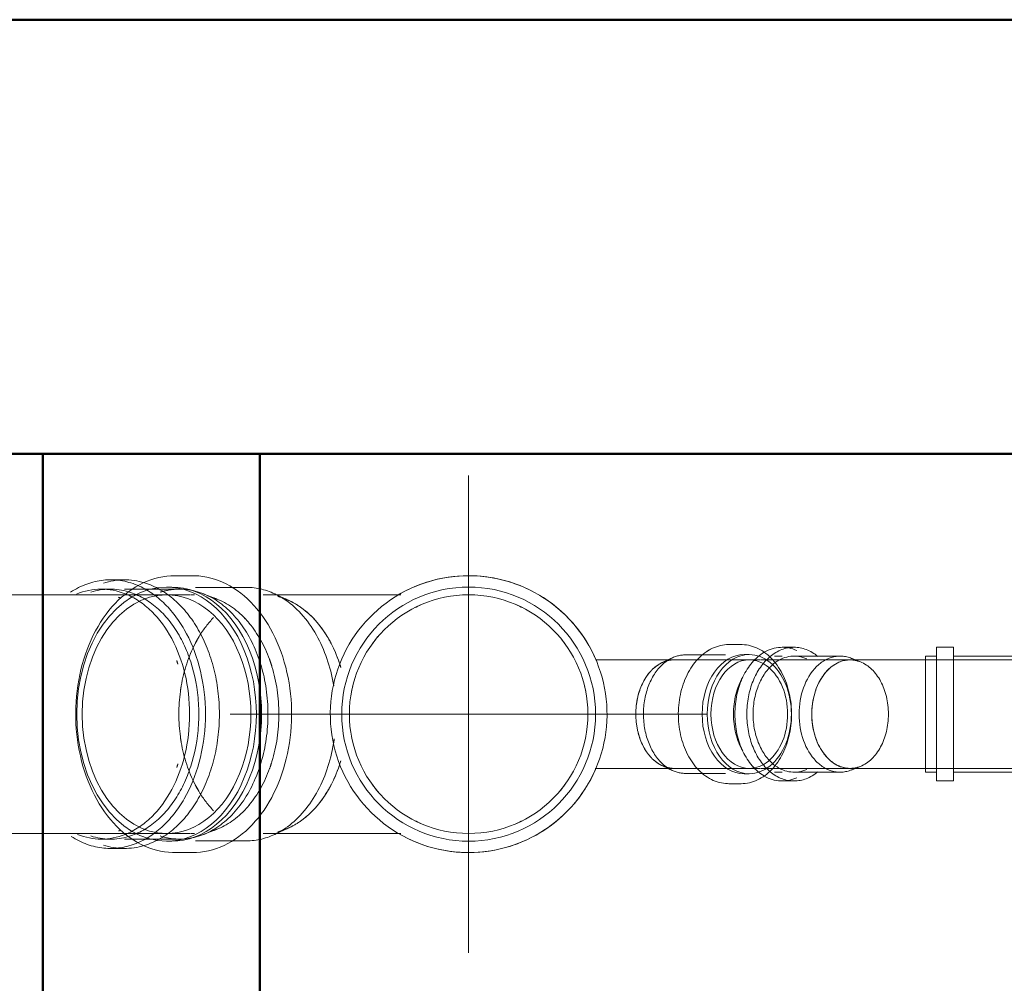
# Model space of a CAD drawing. Header units: millimetres. Extents: x -121 to 18014, y 1231 to 43166.
# Tile 25 of 49: x 9903 to 10357, y 42332 to 42776. Entities that reach past the tile are written whole.
import ezdxf

# ---------------------------------------------------------------- set-up
doc = ezdxf.new("R2010")
doc.units = ezdxf.units.MM
for name, pattern in [('ADSK_Осевая', [700, 500, -100, 0, -100]), ('ADSK_Скрыто', [300, 150, -150]), ('ADSK_Штриховая_ш3 п1_5', [225, 150, -75])]:
    doc.linetypes.add(name, pattern=pattern)
for name, color, linetype, lineweight in [('A-DETL-____-HDLN', 90, 'ADSK_Скрыто', 9), ('A-DETL-____-MBND', 5, 'ADSK_Штриховая_ш3 п1_5', 20), ('A-WALL-____-MCUT', 113, 'Continuous', 50), ('A-WALL-____-OTLN', 113, 'Continuous', 20), ('P-PIPE-____-CNTR', 3, 'ADSK_Осевая', 20), ('P-PIPE-____-OTLN', 3, 'Continuous', 20)]:
    doc.layers.add(name, color=color, linetype=linetype, lineweight=lineweight)

# ---------------------------------------------------------------- blocks, each defined once
blk = doc.blocks.new('Прямая форма - 83 new-609857-В_Этаж 02_Канализация')
at = {"layer": 'A-WALL-____-MCUT', "color": 53}
for p, q in [((3300, 0), (2350, 0)), ((2350, -200), (3300, -200))]:
    blk.add_line(p, q, dxfattribs=at)
blk = doc.blocks.new('Прямая форма - SW - 005-609858-В_Этаж 02_Канализация')
blk.add_blockref('Прямая форма - 83 new-609857-В_Этаж 02_Канализация', (0, 0))
blk = doc.blocks.new('Прямая форма - 83 new-610898-В_Этаж 02_Канализация')
at = {"layer": 'A-WALL-____-MCUT', "color": 53}
for p, q in [((300, 0), (0, 0)), ((0, 0), (0, -100)), ((300, -100), (300, 0)), ((0, -100), (300, -100))]:
    blk.add_line(p, q, dxfattribs=at)
blk = doc.blocks.new('Прямая форма - SW - 005-610899-В_Этаж 02_Канализация')
blk.add_blockref('Прямая форма - 83 new-610898-В_Этаж 02_Канализация', (0, 0))
blk = doc.blocks.new('83 new_ifc_RVT-1-В_Этаж 02_Канализация')
at = {"layer": 'A-WALL-____-OTLN', "color": 253, "lineweight": 20}
blk.add_blockref('Прямая форма - SW - 005-609858-В_Этаж 02_Канализация', (20910.28, 42775.83), dxfattribs=at)
at = {"layer": 'A-WALL-____-OTLN', "color": 253, "lineweight": 20, "rotation": 90}
blk.add_blockref('Прямая форма - SW - 005-610899-В_Этаж 02_Канализация', (23609.96, 42275.83), dxfattribs=at)
blk = doc.blocks.new('ADSK_ППР_Крестовина одноплоскостная канализационная - Одноплоскостная-1587492-В_Этаж 02_Канализация')
at = {"layer": 'A-DETL-____-HDLN', "color": 12}
for centre, major_axis, start_param, end_param in [((23703.83, 42455.83), (0, 58.4), 5.869699, 5.939513), ((23703.83, 42455.83), (0, 58.4), 5.385587, 5.864798), ((23711.54, 42455.83), (0, 55), 5.993842, 6.03621), ((23711.54, 42455.83), (0, 55), 5.970001, 5.987511), ((23711.54, 42455.83), (0, 55), 5.809769, 5.965965), ((23711.54, 42455.83), (0, 55), 5.42505, 5.806289), ((23711.54, 42455.83), (0, 55), 0.627886, 0.861523), ((23703.83, 42455.83), (0, 58.4), 4.947507, 5.385587), ((23711.54, 42455.83), (0, 55), 5.345058, 5.419729), ((23711.54, 42455.83), (0, 55), 0.940105, 1.331954), ((23711.54, 42455.83), (0, 55), 0.897598, 0.933843), ((23711.54, 42455.83), (0, 55), 0.866843, 0.897598), ((23711.54, 42455.83), (0, 55), 5.128689, 5.339081), ((23906.2, 42455.83), (0, 27.3), 0.441436, 2.513274), ((23901.04, 42455.83), (0, 25), 0.413512, 0.571504), ((23901.04, 42455.83), (0, 25), 0.320529, 0.373945), ((23901.04, 42455.83), (0, 25), 0.301592, 0.311742), ((23901.04, 42455.83), (0, 25), 0.048814, 0.287565), ((23906.2, 42455.83), (0, 27.3), 0.380255, 0.433645), ((23711.54, 42455.83), (0, 55), 5.113109, 5.125645), ((23901.04, 42455.83), (0, 25), 0.664599, 1.221478), ((23901.04, 42455.83), (0, 25), 0.628319, 0.655909), ((23901.04, 42455.83), (0, 25), 0.593064, 0.628319), ((23703.83, 42455.83), (0, 58.4), 4.936788, 4.944113), ((23711.54, 42455.83), (0, 55), 1.37964, 1.761952), ((23711.54, 42455.83), (0, 55), 1.346397, 1.368976), ((23711.54, 42455.83), (0, 55), 1.336968, 1.346397), ((23901.04, 42455.83), (0, 25), 1.278085, 1.863508), ((23901.04, 42455.83), (0, 25), 1.920114, 2.476993), ((23711.54, 42455.83), (0, 55), 1.772617, 1.795196), ((23711.54, 42455.83), (0, 55), 1.795196, 1.804625), ((23711.54, 42455.83), (0, 55), 1.809639, 2.201487), ((23703.83, 42455.83), (0, 58.4), 4.039191, 4.477567), ((23703.83, 42455.83), (0, 58.4), 4.481084, 4.48799), ((23703.83, 42455.83), (0, 58.4), 4.48799, 4.515395), ((23711.54, 42455.83), (0, 55), 4.085697, 4.295815), ((23711.54, 42455.83), (0, 55), 4.298943, 4.311329), ((23901.04, 42455.83), (0, 25), 2.485683, 2.513274), ((23901.04, 42455.83), (0, 25), 2.513274, 2.548529), ((23901.04, 42455.83), (0, 25), 2.570089, 2.72808), ((23901.04, 42455.83), (0, 25), 2.767648, 2.821064), ((23906.2, 42455.83), (0, 27.3), 2.513274, 2.700157), ((23901.04, 42455.83), (0, 25), 2.829851, 2.84), ((23901.04, 42455.83), (0, 25), 2.854028, 3.092779), ((23906.2, 42455.83), (0, 27.3), 2.707947, 2.745978), ((23711.54, 42455.83), (0, 55), 2.20775, 2.243995), ((23711.54, 42455.83), (0, 55), 2.243995, 2.274749), ((23711.54, 42455.83), (0, 55), 2.28007, 2.513707), ((23703.83, 42455.83), (0, 58.4), 3.590392, 4.039191), ((23711.54, 42455.83), (0, 55), 3.618489, 3.999728), ((23711.54, 42455.83), (0, 55), 4.005049, 4.07972), ((23711.54, 42455.83), (0, 55), 3.458813, 3.615009), ((23703.83, 42455.83), (0, 58.4), 3.485265, 3.555078), ((23703.83, 42455.83), (0, 58.4), 3.55998, 3.590392), ((23711.54, 42455.83), (0, 55), 3.388568, 3.430936), ((23711.54, 42455.83), (0, 55), 3.437267, 3.454777)]:
    blk.add_ellipse(centre, major_axis=major_axis, ratio=0.707107, start_param=start_param, end_param=end_param, dxfattribs=at)
at = {"layer": 'A-DETL-____-MBND', "color": 22}
for p, q in [((23717.8, 42510.81), (23716.71, 42511.32)), ((23900.12, 42481.74), (23898.59, 42481.02)), ((23898.18, 42430.83), (23900.12, 42429.92)), ((23716.71, 42400.34), (23717.8, 42400.85))]:
    blk.add_line(p, q, dxfattribs=at)
at = {"layer": 'A-DETL-____-MBND', "color": 22, "flags": 128}
for points in [[(23670.81, 42519.63), (23668.95, 42519.58), (23667.09, 42519.42), (23665.24, 42519.16), (23663.4, 42518.79), (23661.58, 42518.32), (23659.77, 42517.75), (23657.98, 42517.08), (23656.21, 42516.3)], [(23697.36, 42514.23), (23696.2, 42514.93), (23694.48, 42515.85), (23692.73, 42516.67), (23690.95, 42517.4), (23689.15, 42518.03), (23687.34, 42518.55), (23685.5, 42518.97), (23683.66, 42519.29), (23681.8, 42519.51), (23679.95, 42519.62), (23678.94, 42519.63)], [(23865.05, 42480.68), (23864.01, 42483.01), (23862.88, 42485.29), (23861.66, 42487.53), (23860.35, 42489.72), (23858.95, 42491.86), (23857.46, 42493.93), (23855.9, 42495.95), (23854.26, 42497.9), (23852.53, 42499.78), (23850.74, 42501.6), (23848.87, 42503.34), (23846.94, 42505), (23844.94, 42506.59), (23842.88, 42508.1), (23840.76, 42509.52), (23838.59, 42510.85), (23836.36, 42512.1), (23834.09, 42513.26), (23831.77, 42514.32), (23829.41, 42515.29), (23827.01, 42516.17), (23824.58, 42516.95), (23822.12, 42517.63), (23819.64, 42518.22), (23817.13, 42518.7), (23814.61, 42519.09), (23812.08, 42519.37), (23809.53, 42519.55), (23806.98, 42519.63), (23804.43, 42519.6), (23801.88, 42519.48), (23799.34, 42519.25), (23796.81, 42518.92), (23794.29, 42518.49), (23791.79, 42517.96), (23789.32, 42517.33), (23786.88, 42516.61), (23784.46, 42515.78), (23782.08, 42514.86), (23779.74, 42513.84), (23777.44, 42512.74), (23775.19, 42511.54), (23773.98, 42510.83)], [(23806.29, 42519.63), (23803.74, 42519.58), (23801.19, 42519.43), (23798.65, 42519.17), (23796.13, 42518.82), (23793.62, 42518.36), (23791.12, 42517.8), (23788.66, 42517.15), (23786.22, 42516.39), (23783.82, 42515.54), (23781.45, 42514.59), (23779.12, 42513.55), (23776.83, 42512.42), (23774.59, 42511.2), (23773.98, 42510.83)], [(23864.89, 42481.02), (23864.3, 42482.38), (23863.2, 42484.68), (23862, 42486.93), (23860.71, 42489.14), (23859.33, 42491.28), (23857.87, 42493.38), (23856.33, 42495.41), (23854.71, 42497.38), (23853.01, 42499.28), (23851.23, 42501.12), (23849.38, 42502.88), (23847.47, 42504.56), (23845.49, 42506.17), (23843.44, 42507.7), (23841.34, 42509.14), (23839.18, 42510.5), (23836.97, 42511.77), (23834.71, 42512.95), (23832.4, 42514.04), (23830.05, 42515.04), (23827.66, 42515.94), (23825.24, 42516.75), (23822.79, 42517.46), (23820.31, 42518.07), (23817.81, 42518.58), (23815.29, 42518.99), (23812.76, 42519.3), (23810.22, 42519.51), (23807.67, 42519.62), (23806.29, 42519.63)], [(23926.22, 42487.88), (23925.25, 42487.85), (23924.29, 42487.77), (23923.34, 42487.64), (23922.39, 42487.45), (23921.44, 42487.2), (23920.51, 42486.91), (23919.59, 42486.56), (23918.68, 42486.17), (23917.79, 42485.72), (23916.91, 42485.23), (23916.06, 42484.68), (23915.22, 42484.1), (23914.4, 42483.46)], [(23942.56, 42484.37), (23941.71, 42484.94), (23940.84, 42485.46), (23939.96, 42485.93), (23939.06, 42486.36), (23938.15, 42486.73), (23937.22, 42487.05), (23936.28, 42487.32), (23935.34, 42487.54), (23934.38, 42487.71), (23933.42, 42487.82), (23932.46, 42487.87)], [(23773.99, 42400.81), (23776.22, 42399.56), (23778.49, 42398.4), (23780.81, 42397.34), (23783.17, 42396.37), (23785.57, 42395.49), (23788, 42394.71), (23790.46, 42394.03), (23792.94, 42393.44), (23795.45, 42392.96), (23797.97, 42392.58), (23800.51, 42392.29), (23803.05, 42392.11), (23805.6, 42392.03), (23808.15, 42392.06), (23810.7, 42392.18), (23813.24, 42392.41), (23815.77, 42392.74), (23818.29, 42393.17), (23820.79, 42393.7), (23823.26, 42394.33), (23825.7, 42395.06), (23828.12, 42395.88), (23830.5, 42396.8), (23832.84, 42397.82), (23835.14, 42398.93), (23837.39, 42400.13), (23839.59, 42401.41), (23841.74, 42402.79), (23843.84, 42404.25), (23845.87, 42405.79), (23847.84, 42407.41), (23849.74, 42409.11), (23851.58, 42410.89), (23853.34, 42412.74), (23855.02, 42414.65), (23856.63, 42416.63), (23858.16, 42418.68), (23859.6, 42420.78), (23860.96, 42422.94), (23862.23, 42425.15), (23863.41, 42427.42), (23864.5, 42429.72), (23864.98, 42430.84)], [(23806.29, 42392.03), (23808.84, 42392.08), (23811.39, 42392.23), (23813.93, 42392.49), (23816.45, 42392.85), (23818.97, 42393.3), (23821.46, 42393.86), (23823.92, 42394.52), (23826.36, 42395.27), (23828.77, 42396.12), (23831.14, 42397.07), (23833.47, 42398.11), (23835.75, 42399.24), (23837.99, 42400.46), (23840.18, 42401.78), (23842.31, 42403.17), (23844.39, 42404.66), (23846.41, 42406.22), (23848.36, 42407.87), (23850.24, 42409.59), (23852.06, 42411.38), (23853.8, 42413.25), (23855.46, 42415.18), (23857.05, 42417.18), (23858.55, 42419.24), (23859.98, 42421.36), (23861.31, 42423.53), (23862.56, 42425.76), (23863.72, 42428.03), (23864.78, 42430.35)], [(23914, 42428.53), (23914.77, 42427.9), (23915.6, 42427.29), (23916.45, 42426.72), (23917.32, 42426.2), (23918.2, 42425.73), (23919.1, 42425.31), (23920.01, 42424.93), (23920.94, 42424.61), (23921.88, 42424.34), (23922.82, 42424.12), (23923.78, 42423.96), (23924.73, 42423.85), (23925.7, 42423.79)], [(23931.94, 42423.78), (23932.91, 42423.81), (23933.87, 42423.89), (23934.82, 42424.03), (23935.77, 42424.21), (23936.72, 42424.46), (23937.65, 42424.75), (23938.57, 42425.1), (23939.48, 42425.5), (23940.37, 42425.94), (23941.24, 42426.44), (23942.1, 42426.98), (23942.94, 42427.57)], [(23773.98, 42400.83), (23775.61, 42399.89), (23777.88, 42398.71), (23780.18, 42397.62), (23782.53, 42396.62), (23784.92, 42395.72), (23787.34, 42394.91), (23789.79, 42394.2), (23792.27, 42393.59), (23794.77, 42393.08), (23797.29, 42392.67), (23799.82, 42392.36), (23802.36, 42392.15), (23804.91, 42392.05), (23806.29, 42392.03)], [(23678.94, 42392.03), (23680.8, 42392.08), (23682.66, 42392.24), (23684.51, 42392.5), (23686.35, 42392.87), (23688.17, 42393.34), (23689.98, 42393.91), (23691.77, 42394.59), (23693.54, 42395.36), (23695.27, 42396.23), (23696.98, 42397.19)], [(23655.98, 42395.48), (23657.02, 42394.99), (23658.8, 42394.26), (23660.6, 42393.64), (23662.41, 42393.11), (23664.25, 42392.69), (23666.09, 42392.37), (23667.95, 42392.16), (23669.8, 42392.05), (23670.81, 42392.03)]]:
    blk.add_lwpolyline(points, dxfattribs=at)
at = {"layer": 'A-DETL-____-MBND', "color": 22}
for centre, major_axis, start_param, end_param in [((23703.83, 42455.83), (0, 58.4), 5.940363, 6.283185), ((23906.2, 42455.83), (0, 27.3), 0, 0.378431), ((23906.2, 42455.83), (0, 27.3), 2.747803, 3.141593), ((23703.83, 42455.83), (0, 58.4), 3.141593, 3.484415)]:
    blk.add_ellipse(centre, major_axis=major_axis, ratio=0.707107, start_param=start_param, end_param=end_param, dxfattribs=at)
blk = doc.blocks.new('ADSK_ППР_Отвод канализационный_Составной - Отвод раструбный-1587531-В_Этаж 02_Канализация')
at = {"layer": 'A-DETL-____-HDLN', "color": 12}
for p, q in [((23655.88, 42510.83), (23647.84, 42510.83)), ((23663.93, 42513.43), (23651.42, 42513.43)), ((23666.87, 42510.83), (23656.11, 42510.83)), ((23669.82, 42513.43), (23664.16, 42513.43)), ((23677.87, 42510.83), (23667.11, 42510.83)), ((23672.22, 42513.43), (23670.05, 42513.43)), ((23673.03, 42513.43), (23672.45, 42513.43)), ((23679.89, 42510.83), (23678.11, 42510.83)), ((23690.31, 42508.82), (23683.94, 42511.32)), ((23647.84, 42400.83), (23655.88, 42400.83)), ((23656.11, 42400.83), (23666.87, 42400.83)), ((23667.11, 42400.83), (23677.87, 42400.83)), ((23678.11, 42400.83), (23679.89, 42400.83)), ((23683.94, 42400.34), (23690.31, 42402.84)), ((23651.42, 42398.23), (23663.93, 42398.23)), ((23664.16, 42398.23), (23669.82, 42398.23)), ((23670.05, 42398.23), (23672.22, 42398.23)), ((23672.45, 42398.23), (23673.03, 42398.23))]:
    blk.add_line(p, q, dxfattribs=at)
for centre, major_axis, start_param, end_param in [((23641.14, 42455.83), (0, 61.9), 4.712389, 5.996939), ((23647.58, 42455.83), (0, 61.9), 4.712389, 6.071237), ((23636.9, 42455.83), (0, 57.6), 4.712389, 6.009068), ((23641.14, 42455.83), (0, 57.6), 4.712389, 6.076599), ((23673.03, 42455.83), (0, 57.6), 0.053292, 0.224399), ((23673.03, 42455.83), (0, 57.6), 0.013439, 0.049413), ((23673.03, 42455.83), (0, 57.6), 0, 0.00956), ((23673.03, 42455.83), (0, 57.6), 4.712389, 6.283185), ((23679.89, 42455.83), (0, 55), 6.011922, 6.058786), ((23679.89, 42455.83), (0, 55), 5.63858, 6.045894), ((23679.89, 42455.83), (0, 55), 5.574878, 5.656533), ((23679.89, 42455.83), (0, 55), 5.190403, 5.576047), ((23636.9, 42455.83), (0, 55), 5.143317, 5.177207), ((23679.89, 42455.83), (0, 55), 5.119154, 5.192301), ((23679.89, 42455.83), (0, 55), 4.712389, 5.120109), ((23636.9, 42455.83), (0, 57.6), 3.41571, 4.712389), ((23641.14, 42455.83), (0, 57.6), 3.348179, 4.712389), ((23641.14, 42455.83), (0, 61.9), 3.427839, 4.712389), ((23647.58, 42455.83), (0, 61.9), 3.353541, 4.712389), ((23673.03, 42455.83), (0, 57.6), 3.132032, 4.712389), ((23679.89, 42455.83), (0, 55), 4.304669, 4.712389), ((23636.9, 42455.83), (0, 55), 4.247571, 4.281461), ((23679.89, 42455.83), (0, 55), 4.238157, 4.305624), ((23679.89, 42455.83), (0, 55), 3.848731, 4.239155), ((23679.89, 42455.83), (0, 55), 3.378884, 3.774564), ((23679.89, 42455.83), (0, 55), 3.768245, 3.8499), ((23679.89, 42455.83), (0, 55), 3.365992, 3.412856), ((23673.03, 42455.83), (0, 57.6), 2.917193, 3.088301), ((23673.03, 42455.83), (0, 57.6), 3.092179, 3.128154)]:
    blk.add_ellipse(centre, major_axis=major_axis, ratio=0.707107, start_param=start_param, end_param=end_param, dxfattribs=at)
at = {"layer": 'A-DETL-____-MBND', "color": 22}
for p, q in [((23545.55, 42517.73), (23536.45, 42517.73)), ((23536.45, 42517.73), (23536.45, 42455.83)), ((23545.55, 42517.73), (23545.55, 42455.83)), ((23647.58, 42517.73), (23641.14, 42517.73)), ((23536.45, 42513.43), (23530.45, 42513.43)), ((23530.45, 42513.43), (23530.45, 42455.83)), ((23581.55, 42513.43), (23545.55, 42513.43)), ((23591.25, 42510.83), (23581.55, 42513.43)), ((23581.55, 42513.43), (23581.55, 42455.83)), ((23591.25, 42509.45), (23591.25, 42510.83)), ((23592.27, 42510.83), (23591.25, 42510.83)), ((23591.25, 42510.83), (23591.25, 42509.81)), ((23647.8, 42510.83), (23633.21, 42510.83)), ((23641.14, 42513.43), (23636.9, 42513.43)), ((23651.39, 42513.43), (23647.58, 42513.43)), ((23591.25, 42508.96), (23591.25, 42500.18)), ((23591.25, 42497.6), (23591.25, 42500.21)), ((23591.25, 42497.64), (23591.25, 42481.13)), ((23591.25, 42477.59), (23591.25, 42481.22)), ((23591.25, 42477.64), (23591.25, 42434.02)), ((23530.45, 42455.83), (23530.45, 42398.23)), ((23536.45, 42455.83), (23536.45, 42393.93)), ((23545.55, 42455.83), (23545.55, 42393.93)), ((23581.55, 42455.83), (23581.55, 42398.23)), ((23591.25, 42430.71), (23591.25, 42434.07)), ((23591.25, 42430.76), (23591.25, 42414.02)), ((23591.25, 42411.45), (23591.25, 42414.06)), ((23591.25, 42411.49), (23591.25, 42402.7)), ((23581.55, 42398.23), (23591.25, 42400.83)), ((23591.25, 42400.83), (23591.25, 42402.21)), ((23591.25, 42401.85), (23591.25, 42400.83)), ((23591.25, 42400.83), (23592.27, 42400.83)), ((23633.21, 42400.83), (23647.8, 42400.83)), ((23530.45, 42398.23), (23536.45, 42398.23)), ((23545.55, 42398.23), (23581.55, 42398.23)), ((23636.9, 42398.23), (23641.14, 42398.23)), ((23647.58, 42398.23), (23651.39, 42398.23)), ((23536.45, 42393.93), (23545.55, 42393.93)), ((23641.14, 42393.93), (23647.58, 42393.93))]:
    blk.add_line(p, q, dxfattribs=at)
at = {"layer": 'A-DETL-____-MBND', "color": 22, "flags": 128}
for points in [[(23633.21, 42510.83), (23631.54, 42510.83), (23629.81, 42510.83), (23628.01, 42510.83), (23626.17, 42510.83), (23624.26, 42510.83), (23622.31, 42510.83), (23620.3, 42510.83), (23618.25, 42510.83), (23616.16, 42510.83), (23614.04, 42510.83), (23611.87, 42510.83), (23609.68, 42510.83), (23607.46, 42510.83), (23605.21, 42510.83), (23602.94, 42510.83), (23600.66, 42510.83), (23598.36, 42510.83), (23596.06, 42510.83), (23593.74, 42510.83), (23592.27, 42510.83)], [(23592.27, 42400.83), (23594.59, 42400.83), (23596.9, 42400.83), (23599.2, 42400.83), (23601.5, 42400.83), (23603.77, 42400.83), (23606.03, 42400.83), (23608.27, 42400.83), (23610.48, 42400.83), (23612.67, 42400.83), (23614.82, 42400.83), (23616.93, 42400.83), (23619.01, 42400.83), (23621.04, 42400.83), (23623.03, 42400.83), (23624.96, 42400.83), (23626.85, 42400.83), (23628.68, 42400.83), (23630.45, 42400.83), (23632.16, 42400.83), (23633.21, 42400.83)]]:
    blk.add_lwpolyline(points, dxfattribs=at)
at = {"layer": 'A-DETL-____-MBND', "color": 22}
for centre, major_axis, start_param, end_param in [((23641.14, 42455.83), (0, 61.9), 5.997747, 6.716763), ((23647.58, 42455.83), (0, 61.9), 6.07204, 6.507585), ((23636.9, 42455.83), (0, 57.6), 6.009936, 6.566061), ((23641.14, 42455.83), (0, 57.6), 6.077463, 6.507585), ((23636.9, 42455.83), (0, 55), 6.058786, 6.077152), ((23636.9, 42455.83), (0, 55), 3.347626, 3.365992), ((23641.14, 42455.83), (0, 61.9), 2.714554, 3.427031), ((23636.9, 42455.83), (0, 57.6), 2.868932, 3.414842), ((23641.14, 42455.83), (0, 57.6), 2.917193, 3.347315), ((23647.58, 42455.83), (0, 61.9), 2.917193, 3.352737)]:
    blk.add_ellipse(centre, major_axis=major_axis, ratio=0.707107, start_param=start_param, end_param=end_param, dxfattribs=at)
blk = doc.blocks.new('ADSK_ППР_Отвод канализационный_Составной - Отвод раструбный-V2-В_Этаж 02_Канализация')
at = {"layer": 'A-DETL-____-HDLN', "color": 12}
for centre, major_axis, start_param, end_param in [((23950.84, 42455.83), (0, 30.8), 0.388566, 1.570796), ((23956.35, 42455.83), (0, 30.8), 0.534927, 1.570796), ((23956.35, 42455.83), (0, 26.75), 0.478635, 1.570796), ((23947.3, 42455.83), (0, 26.75), 0.884059, 1.570796), ((23947.3, 42455.83), (0, 26.75), 1.570796, 2.257534), ((23950.84, 42455.83), (0, 30.8), 1.570796, 2.753027), ((23956.35, 42455.83), (0, 30.8), 1.570796, 2.606665), ((23956.35, 42455.83), (0, 26.75), 1.570796, 2.662957)]:
    blk.add_ellipse(centre, major_axis=major_axis, ratio=0.707107, start_param=start_param, end_param=end_param, dxfattribs=at)
at = {"layer": 'A-DETL-____-MBND', "color": 22}
for p, q in [((23950.84, 42482.58), (23947.3, 42482.58)), ((23956.35, 42486.63), (23950.84, 42486.63)), ((23977.57, 42482.58), (23956.35, 42482.58)), ((24022, 42482.58), (24017, 42482.58)), ((24017, 42482.58), (24017, 42455.83)), ((24029.8, 42486.63), (24022, 42486.63)), ((24022, 42486.63), (24022, 42455.83)), ((24029.8, 42486.63), (24029.8, 42455.83)), ((24059.8, 42482.58), (24029.8, 42482.58)), ((24066.33, 42480.83), (24059.8, 42482.58)), ((24059.8, 42482.58), (24059.8, 42455.83)), ((23988.62, 42480.83), (23982.19, 42480.83)), ((23986.92, 42479.92), (23982.64, 42481.6)), ((24066.33, 42480.83), (24007.23, 42480.83)), ((24066.33, 42479.98), (24066.33, 42480.83)), ((24066.33, 42470.65), (24066.33, 42479.43)), ((24066.33, 42470.02), (24066.33, 42470.53)), ((24066.33, 42455.83), (24066.33, 42470.05)), ((24017, 42455.83), (24017, 42429.08)), ((24022, 42455.83), (24022, 42425.03)), ((24029.8, 42455.83), (24029.8, 42425.03)), ((24059.8, 42455.83), (24059.8, 42429.08)), ((24066.33, 42441.61), (24066.33, 42455.83)), ((24066.33, 42441.14), (24066.33, 42441.65)), ((24066.33, 42432.24), (24066.33, 42441.01)), ((23947.3, 42429.08), (23950.84, 42429.08)), ((23956.35, 42429.08), (23977.57, 42429.08)), ((23982.19, 42430.83), (23988.62, 42430.83)), ((23982.64, 42430.06), (23986.92, 42431.75)), ((24007.23, 42430.83), (24066.33, 42430.83)), ((24017, 42429.08), (24022, 42429.08)), ((24029.8, 42429.08), (24059.8, 42429.08)), ((24059.8, 42429.08), (24066.33, 42430.83)), ((24066.33, 42430.83), (24066.33, 42431.68)), ((23950.84, 42425.03), (23956.35, 42425.03)), ((24022, 42425.03), (24029.8, 42425.03))]:
    blk.add_line(p, q, dxfattribs=at)
at = {"layer": 'A-DETL-____-MBND', "color": 22, "flags": 128}
for points in [[(24007.23, 42480.83), (24006.18, 42480.83), (24005.13, 42480.83), (24004.08, 42480.83), (24003.04, 42480.83), (24002, 42480.83), (24000.97, 42480.83), (23999.96, 42480.83), (23998.95, 42480.83), (23997.96, 42480.83), (23996.98, 42480.83), (23996.02, 42480.83), (23995.08, 42480.83), (23994.15, 42480.83), (23993.25, 42480.83), (23992.37, 42480.83), (23991.51, 42480.83), (23990.68, 42480.83), (23989.88, 42480.83), (23989.1, 42480.83), (23988.62, 42480.83)], [(23988.62, 42430.83), (23989.38, 42430.83), (23990.17, 42430.83), (23990.98, 42430.83), (23991.82, 42430.83), (23992.69, 42430.83), (23993.58, 42430.83), (23994.49, 42430.83), (23995.42, 42430.83), (23996.37, 42430.83), (23997.34, 42430.83), (23998.32, 42430.83), (23999.32, 42430.83), (24000.33, 42430.83), (24001.35, 42430.83), (24002.38, 42430.83), (24003.42, 42430.83), (24004.46, 42430.83), (24005.51, 42430.83), (24006.56, 42430.83), (24007.23, 42430.83)]]:
    blk.add_lwpolyline(points, dxfattribs=at)
at = {"layer": 'A-DETL-____-MBND', "color": 22}
for centre, major_axis, start_param, end_param in [((23950.84, 42455.83), (0, 30.8), 5.969026, 6.670114), ((23956.35, 42455.83), (0, 30.8), 5.752725, 6.816475), ((23956.35, 42455.83), (0, 26.75), 5.969026, 6.759935), ((23977.57, 42455.83), (0, 26.75), 5.969026, 7.853982), ((23982.19, 42455.83), (0, 25), 0, 3.141593), ((23982.19, 42455.83), (0, 25), 0.942478, 0.96749), ((23977.57, 42455.83), (0, 26.75), 1.570796, 3.455752), ((23982.19, 42455.83), (0, 25), 2.174103, 2.199115), ((23956.35, 42455.83), (0, 30.8), 2.608303, 3.672053), ((23956.35, 42455.83), (0, 26.75), 2.664843, 3.455752), ((23950.84, 42455.83), (0, 30.8), 2.754664, 3.455752)]:
    blk.add_ellipse(centre, major_axis=major_axis, ratio=0.707107, start_param=start_param, end_param=end_param, dxfattribs=at)

msp = doc.modelspace()

# ---------------------------------------------------------------- linework, layer by layer
at = {"layer": 'A-DETL-____-HDLN', "color": 12}
for p, q in [((10215.7096, 42480.8309), (10205.1734, 42480.8309)), ((10232.0684, 42480.8309), (10215.8286, 42480.8309)), ((10234.4019, 42480.8309), (10232.2443, 42480.8309)), ((10239.7337, 42480.8309), (10234.5778, 42480.8309)), ((10245.0655, 42480.8309), (10239.9096, 42480.8309)), ((10250.4797, 42480.8309), (10245.2414, 42480.8309)), ((10205.1734, 42430.8309), (10215.7051, 42430.8309)), ((10215.8224, 42430.8309), (10232.0684, 42430.8309)), ((10232.2443, 42430.8309), (10234.4019, 42430.8309)), ((10234.5778, 42430.8309), (10239.7337, 42430.8309)), ((10239.9096, 42430.8309), (10245.0655, 42430.8309)), ((10245.2414, 42430.8309), (10250.4797, 42430.8309))]:
    msp.add_line(p, q, dxfattribs=at)
for centre, start_param, end_param in [((10286.3163, 42455.8309), 6.03260101, 6.27240448), ((10286.3163, 42455.8309), 4.71238898, 6.01095691), ((10205.1734, 42455.8309), 0.60776582, 0.65406071), ((10205.1734, 42455.8309), 1.23591119, 1.25156907), ((10286.3163, 42455.8309), 3.41382105, 4.71238898), ((10205.1734, 42455.8309), 1.87355233, 1.88604347), ((10205.1734, 42455.8309), 2.48753194, 2.53382683), ((10286.3163, 42455.8309), 3.15237348, 3.39217695)]:
    msp.add_ellipse(centre, major_axis=(0, 25), ratio=0.70710678, start_param=start_param, end_param=end_param, dxfattribs=at)
at = {"layer": 'A-DETL-____-MBND', "color": 22}
for p, q in [((10286.3163, 42480.8309), (10250.5148, 42480.8309)), ((10250.5148, 42430.8309), (10286.3163, 42430.8309))]:
    msp.add_line(p, q, dxfattribs=at)
for start_param, end_param in [(0, 1.57079633), (1.57079633, 3.14159265)]:
    msp.add_ellipse((10286.3163, 42455.8309), major_axis=(0, 25), ratio=0.70710678, start_param=start_param, end_param=end_param, dxfattribs=at)
at = {"layer": 'P-PIPE-____-CNTR', "color": 22}
for p, q in [((10110.4211, 42345.8309), (10110.4211, 42565.8309)), ((10000.4211, 42455.8309), (10220.4211, 42455.8309)), ((10070.3838, 42455.8309), (10015.6688, 42455.8309)), ((10150.4584, 42455.8309), (10205.1734, 42455.8309))]:
    msp.add_line(p, q, dxfattribs=at)
at = {"layer": 'P-PIPE-____-OTLN', "color": 22}
for p, q in [((9983.0712, 42519.6309), (9974.9394, 42519.6309)), ((9973.5252, 42514.3809), (9971.1211, 42514.3809)), ((10007.9613, 42514.2309), (9984.4854, 42514.2309)), ((10079.1196, 42510.8309), (10015.6688, 42510.8309)), ((10027.7999, 42508.0867), (10020.8423, 42511.3171)), ((10236.074, 42487.8809), (10230.3464, 42487.8809)), ((10228.9322, 42483.1309), (10210.3353, 42483.1309)), ((10239.8216, 42483.2809), (10237.4882, 42483.2809)), ((10205.1734, 42480.8309), (10168.9739, 42480.8309)), ((10204.2532, 42481.7405), (10199.6037, 42479.5576)), ((10168.8031, 42430.8309), (10205.1734, 42430.8309)), ((10199.6037, 42432.1042), (10204.2532, 42429.9213)), ((10210.3353, 42428.5309), (10228.9322, 42428.5309)), ((10237.4882, 42428.3809), (10239.8216, 42428.3809)), ((10230.3464, 42423.7809), (10236.074, 42423.7809)), ((10015.6688, 42400.8309), (10079.1196, 42400.8309)), ((10020.8423, 42400.3447), (10027.7999, 42403.5751)), ((9971.1211, 42397.2809), (9973.5252, 42397.2809)), ((9984.4854, 42397.4309), (10007.9613, 42397.4309)), ((9974.9394, 42392.0309), (9983.0712, 42392.0309))]:
    msp.add_line(p, q, dxfattribs=at)
at = {"layer": 'P-PIPE-____-OTLN', "color": 22, "flags": 128}
for points in [[(9974.9394, 42519.6309), (9973.0789, 42519.5783), (9971.2219, 42519.4205), (9969.3719, 42519.158), (9967.5324, 42518.7914), (9965.7066, 42518.3216), (9963.8979, 42517.7496), (9962.1095, 42517.0768), (9960.3444, 42516.3046), (9958.6056, 42515.4348), (9956.8958, 42514.469), (9955.2178, 42513.4093), (9953.5743, 42512.2578), (9951.9676, 42511.0165), (9950.4002, 42509.6878), (9948.8743, 42508.274), (9947.3923, 42506.7777), (9945.9561, 42505.2014), (9944.5679, 42503.5478), (9943.2295, 42501.8196), (9941.9429, 42500.0196), (9940.7099, 42498.1508), (9939.5321, 42496.2162), (9938.4113, 42494.2188), (9937.349, 42492.1618), (9936.3467, 42490.0484), (9935.4059, 42487.882), (9934.5277, 42485.666), (9933.7135, 42483.4037), (9932.9645, 42481.0988), (9932.2816, 42478.7548), (9931.6659, 42476.3753), (9931.1182, 42473.964), (9930.6394, 42471.5247), (9930.23, 42469.0611), (9929.8908, 42466.577), (9929.6221, 42464.0763), (9929.4244, 42461.5629), (9929.2979, 42459.0406), (9929.2428, 42456.5134), (9929.2593, 42453.9851), (9929.3472, 42451.4596), (9929.5065, 42448.9409), (9929.737, 42446.4329), (9930.0382, 42443.9394), (9930.4098, 42441.4643), (9930.8512, 42439.0114), (9931.3618, 42436.5845), (9931.9409, 42434.1874), (9932.5876, 42431.8237), (9933.301, 42429.4972), (9934.0802, 42427.2115), (9934.9239, 42424.9701), (9935.8311, 42422.7765), (9936.8004, 42420.6341), (9937.8305, 42418.5463), (9938.9199, 42416.5163), (9940.0671, 42414.5474), (9941.2705, 42412.6427), (9942.5284, 42410.8052), (9943.8391, 42409.0379), (9945.2006, 42407.3436), (9946.6112, 42405.7252), (9948.0687, 42404.1854), (9949.5712, 42402.7268), (9951.1165, 42401.3519), (9952.7022, 42400.0631), (9954.3262, 42398.8628), (9955.9859, 42397.7533), (9957.6788, 42396.7366), (9959.4023, 42395.8147), (9961.1536, 42394.9896), (9962.9298, 42394.263), (9964.7279, 42393.6364), (9966.5449, 42393.1113), (9968.3774, 42392.6888), (9970.2222, 42392.37), (9972.0758, 42392.1557), (9973.9349, 42392.0462), (9974.9394, 42392.0309)], [(9983.0712, 42392.0309), (9984.9317, 42392.0835), (9986.7887, 42392.2413), (9988.6387, 42392.5038), (9990.4783, 42392.8704), (9992.304, 42393.3402), (9994.1127, 42393.9122), (9995.9011, 42394.585), (9997.6662, 42395.3572), (9999.405, 42396.227), (10001.1148, 42397.1928), (10002.7928, 42398.2525), (10004.4363, 42399.4041), (10006.043, 42400.6453), (10007.6104, 42401.9741), (10009.1363, 42403.3878), (10010.6183, 42404.8841), (10012.0545, 42406.4604), (10013.4428, 42408.114), (10014.7811, 42409.8422), (10016.0677, 42411.6422), (10017.3007, 42413.511), (10018.4785, 42415.4457), (10019.5993, 42417.4431), (10020.6616, 42419.5001), (10021.6639, 42421.6134), (10022.6047, 42423.7798), (10023.4829, 42425.9958), (10024.2971, 42428.2581), (10025.0461, 42430.563), (10025.729, 42432.907), (10026.3447, 42435.2865), (10026.8924, 42437.6978), (10027.3712, 42440.1372), (10027.7806, 42442.6008), (10028.1198, 42445.0848), (10028.3885, 42447.5855), (10028.5862, 42450.0989), (10028.7127, 42452.6212), (10028.7678, 42455.1484), (10028.7513, 42457.6767), (10028.6634, 42460.2022), (10028.5041, 42462.7209), (10028.2737, 42465.2289), (10027.9724, 42467.7224), (10027.6009, 42470.1975), (10027.1594, 42472.6504), (10026.6488, 42475.0773), (10026.0698, 42477.4744), (10025.423, 42479.8381), (10024.7096, 42482.1646), (10023.9304, 42484.4503), (10023.0867, 42486.6917), (10022.1795, 42488.8853), (10021.2102, 42491.0277), (10020.1801, 42493.1156), (10019.0907, 42495.1455), (10017.9435, 42497.1144), (10016.7401, 42499.0192), (10015.4822, 42500.8566), (10014.1715, 42502.624), (10012.81, 42504.3182), (10011.3994, 42505.9366), (10009.9419, 42507.4764), (10008.4394, 42508.935), (10006.8942, 42510.3099), (10005.3084, 42511.5987), (10003.6844, 42512.799), (10002.0247, 42513.9085), (10000.3318, 42514.9252), (9998.6083, 42515.8471), (9996.857, 42516.6722), (9995.0808, 42517.3988), (9993.2827, 42518.0254), (9991.4658, 42518.5505), (9989.6332, 42518.973), (9987.7884, 42519.2918), (9985.9348, 42519.5062), (9984.0757, 42519.6156), (9983.0712, 42519.6309)], [(10110.4211, 42519.6309), (10107.8698, 42519.5799), (10105.3225, 42519.4269), (10102.7835, 42519.1721), (10100.2566, 42518.816), (10097.746, 42518.3592), (10095.2557, 42517.8023), (10092.7896, 42517.1462), (10090.3518, 42516.3921), (10087.946, 42515.5411), (10085.5762, 42514.5946), (10083.2462, 42513.5541), (10080.9596, 42512.4212), (10078.7201, 42511.1978), (10076.5314, 42509.8858), (10074.3969, 42508.4873), (10072.32, 42507.0046), (10070.3041, 42505.44), (10068.3524, 42503.7961), (10066.4679, 42502.0754), (10064.6538, 42500.2808), (10062.9129, 42498.415), (10061.248, 42496.4811), (10059.6617, 42494.4822), (10058.1567, 42492.4215), (10056.7353, 42490.3022), (10055.3997, 42488.1278), (10054.1522, 42485.9017), (10052.9947, 42483.6274), (10051.9291, 42481.3088), (10050.957, 42478.9493), (10050.0801, 42476.5529), (10049.2997, 42474.1233), (10048.6171, 42471.6645), (10048.0333, 42469.1803), (10047.5494, 42466.6748), (10047.1661, 42464.1519), (10046.8839, 42461.6158), (10046.7034, 42459.0703), (10046.6248, 42456.5197), (10046.6483, 42453.968), (10046.7738, 42451.4192), (10047.0011, 42448.8776), (10047.3299, 42446.347), (10047.7597, 42443.8316), (10048.2896, 42441.3354), (10048.919, 42438.8624), (10049.6467, 42436.4166), (10050.4717, 42434.0018), (10051.3926, 42431.6219), (10052.4079, 42429.2807), (10053.5161, 42426.9821), (10054.7152, 42424.7295), (10056.0035, 42422.5268), (10057.3788, 42420.3773), (10058.839, 42418.2845), (10060.3817, 42416.2518), (10062.0045, 42414.2825), (10063.7047, 42412.3795), (10065.4797, 42410.5461), (10067.3265, 42408.7852), (10069.2423, 42407.0995), (10071.224, 42405.4918), (10073.2684, 42403.9646), (10075.3722, 42402.5203), (10077.5321, 42401.1614), (10079.7446, 42399.8899), (10082.0062, 42398.7079), (10084.3132, 42397.6173), (10086.662, 42396.6199), (10089.0489, 42395.7171), (10091.4699, 42394.9105), (10093.9212, 42394.2014), (10096.3989, 42393.5909), (10098.8991, 42393.0799), (10101.4176, 42392.6694), (10103.9506, 42392.3599), (10106.494, 42392.1519), (10109.0436, 42392.0458), (10110.4211, 42392.0309)], [(10169.1848, 42480.6758), (10168.1443, 42483.0058), (10167.0114, 42485.2924), (10165.788, 42487.5319), (10164.476, 42489.7206), (10163.0775, 42491.8551), (10161.5948, 42493.932), (10160.0302, 42495.9479), (10158.3863, 42497.8996), (10156.6656, 42499.7841), (10154.871, 42501.5982), (10153.0052, 42503.3391), (10151.0713, 42505.004), (10149.0724, 42506.5903), (10147.0117, 42508.0953), (10144.8924, 42509.5168), (10142.718, 42510.8523), (10140.4918, 42512.0998), (10138.2176, 42513.2573), (10135.899, 42514.3229), (10133.5395, 42515.295), (10131.1431, 42516.1719), (10128.7135, 42516.9523), (10126.2547, 42517.6349), (10123.7705, 42518.2187), (10121.265, 42518.7026), (10118.7421, 42519.0859), (10116.2059, 42519.3681), (10113.6605, 42519.5486), (10111.1099, 42519.6272), (10108.5582, 42519.6037), (10106.0094, 42519.4782), (10103.4677, 42519.2509), (10100.9372, 42518.9221), (10098.4218, 42518.4924), (10095.9256, 42517.9624), (10093.4526, 42517.333), (10091.0067, 42516.6053), (10088.592, 42515.7803), (10086.2121, 42514.8594), (10083.8709, 42513.8441), (10081.5723, 42512.736), (10079.3197, 42511.5368), (10078.1128, 42510.8309)], [(10110.4211, 42392.0309), (10112.9724, 42392.0819), (10115.5197, 42392.235), (10118.0587, 42392.4897), (10120.5856, 42392.8458), (10123.0962, 42393.3027), (10125.5865, 42393.8595), (10128.0526, 42394.5156), (10130.4904, 42395.2697), (10132.8962, 42396.1207), (10135.266, 42397.0672), (10137.596, 42398.1077), (10139.8826, 42399.2406), (10142.1221, 42400.464), (10144.3108, 42401.776), (10146.4453, 42403.1745), (10148.5222, 42404.6572), (10150.5381, 42406.2218), (10152.4898, 42407.8657), (10154.3743, 42409.5864), (10156.1884, 42411.381), (10157.9293, 42413.2468), (10159.5942, 42415.1807), (10161.1805, 42417.1796), (10162.6855, 42419.2403), (10164.1069, 42421.3596), (10165.4425, 42423.5341), (10166.69, 42425.7602), (10167.8475, 42428.0344), (10168.9131, 42430.353), (10169.8852, 42432.7125), (10170.7621, 42435.1089), (10171.5425, 42437.5385), (10172.2251, 42439.9973), (10172.8089, 42442.4815), (10173.2928, 42444.987), (10173.6761, 42447.5099), (10173.9583, 42450.0461), (10174.1388, 42452.5915), (10174.2174, 42455.1421), (10174.1939, 42457.6938), (10174.0684, 42460.2426), (10173.8411, 42462.7843), (10173.5123, 42465.3148), (10173.0825, 42467.8302), (10172.5526, 42470.3264), (10171.9232, 42472.7994), (10171.1955, 42475.2453), (10170.3705, 42477.6601), (10169.4496, 42480.0399), (10168.4343, 42482.3811), (10167.3261, 42484.6797), (10166.127, 42486.9323), (10164.8387, 42489.135), (10163.4634, 42491.2845), (10162.0032, 42493.3773), (10160.4605, 42495.41), (10158.8377, 42497.3794), (10157.1375, 42499.2823), (10155.3625, 42501.1157), (10153.5157, 42502.8766), (10151.5999, 42504.5623), (10149.6182, 42506.17), (10147.5738, 42507.6972), (10145.47, 42509.1415), (10143.3101, 42510.5004), (10141.0976, 42511.7719), (10138.836, 42512.9539), (10136.529, 42514.0445), (10134.1802, 42515.0419), (10131.7933, 42515.9447), (10129.3723, 42516.7513), (10126.921, 42517.4604), (10124.4433, 42518.0709), (10121.9431, 42518.5819), (10119.4246, 42518.9924), (10116.8916, 42519.3019), (10114.3482, 42519.5099), (10111.7986, 42519.616), (10110.4211, 42519.6309)], [(10230.3464, 42487.8809), (10229.3837, 42487.8537), (10228.423, 42487.7721), (10227.4665, 42487.6363), (10226.5161, 42487.4469), (10225.5738, 42487.2045), (10224.6415, 42486.9096), (10223.7208, 42486.5633), (10222.8136, 42486.1664), (10221.9213, 42485.7201), (10221.0455, 42485.2253), (10220.1874, 42484.6835), (10219.3485, 42484.0957), (10218.5298, 42483.4632), (10217.7326, 42482.7874), (10216.9579, 42482.0696), (10216.2067, 42481.3112), (10215.4799, 42480.5135), (10214.7784, 42479.678), (10214.1032, 42478.806), (10213.455, 42477.8992), (10212.8345, 42476.9589), (10212.2427, 42475.9866), (10211.6801, 42474.984), (10211.1474, 42473.9525), (10210.6453, 42472.8938), (10210.1744, 42471.8095), (10209.7352, 42470.7013), (10209.3283, 42469.5708), (10208.9543, 42468.4198), (10208.6135, 42467.2499), (10208.3063, 42466.063), (10208.0333, 42464.8608), (10207.7946, 42463.6451), (10207.5907, 42462.4177), (10207.4217, 42461.1805), (10207.2879, 42459.9354), (10207.1895, 42458.6841), (10207.1265, 42457.4285), (10207.0991, 42456.1706), (10207.1073, 42454.9122), (10207.1511, 42453.6551), (10207.2304, 42452.4013), (10207.3451, 42451.1526), (10207.4951, 42449.9108), (10207.6802, 42448.6779), (10207.9002, 42447.4557), (10208.1547, 42446.246), (10208.4435, 42445.0506), (10208.7661, 42443.8713), (10209.1223, 42442.7099), (10209.5115, 42441.5681), (10209.9333, 42440.4477), (10210.3872, 42439.3502), (10210.8725, 42438.2775), (10211.3888, 42437.2312), (10211.9353, 42436.2128), (10212.5115, 42435.2239), (10213.1166, 42434.2662), (10213.7499, 42433.3411), (10214.4106, 42432.4501), (10215.098, 42431.5948), (10215.8112, 42430.7765), (10216.5494, 42429.9967), (10217.3116, 42429.2568), (10218.0968, 42428.5581), (10218.904, 42427.9021), (10219.7321, 42427.29), (10220.58, 42426.7232), (10221.4464, 42426.2029), (10222.33, 42425.7303), (10223.2293, 42425.3066), (10224.1429, 42424.9328), (10225.0692, 42424.6101), (10226.0063, 42424.3392), (10226.9526, 42424.1211), (10227.906, 42423.9563), (10228.8647, 42423.8455), (10229.8266, 42423.7888), (10230.3464, 42423.7809)], [(10236.074, 42423.7809), (10237.0367, 42423.8081), (10237.9974, 42423.8897), (10238.9539, 42424.0255), (10239.9043, 42424.2149), (10240.8466, 42424.4573), (10241.7789, 42424.7522), (10242.6995, 42425.0985), (10243.6068, 42425.4954), (10244.4991, 42425.9418), (10245.3749, 42426.4365), (10246.233, 42426.9783), (10247.0719, 42427.5661), (10247.8905, 42428.1986), (10248.6878, 42428.8744), (10249.4625, 42429.5922), (10250.2137, 42430.3506), (10250.9405, 42431.1483), (10251.642, 42431.9839), (10252.3172, 42432.8558), (10252.9654, 42433.7626), (10253.5858, 42434.703), (10254.1777, 42435.6752), (10254.7403, 42436.6778), (10255.273, 42437.7093), (10255.7751, 42438.768), (10256.246, 42439.8523), (10256.6852, 42440.9605), (10257.092, 42442.091), (10257.4661, 42443.242), (10257.8069, 42444.4119), (10258.114, 42445.5988), (10258.3871, 42446.801), (10258.6257, 42448.0167), (10258.8297, 42449.2441), (10258.9987, 42450.4813), (10259.1324, 42451.7264), (10259.2309, 42452.9777), (10259.2938, 42454.2333), (10259.3212, 42455.4912), (10259.313, 42456.7497), (10259.2693, 42458.0067), (10259.19, 42459.2605), (10259.0753, 42460.5093), (10258.9253, 42461.751), (10258.7402, 42462.9839), (10258.5202, 42464.2061), (10258.2657, 42465.4158), (10257.9769, 42466.6112), (10257.6542, 42467.7905), (10257.2981, 42468.9519), (10256.9089, 42470.0937), (10256.4871, 42471.2142), (10256.0332, 42472.3116), (10255.5479, 42473.3843), (10255.0316, 42474.4306), (10254.4851, 42475.449), (10253.9089, 42476.4379), (10253.3038, 42477.3956), (10252.6705, 42478.3207), (10252.0098, 42479.2117), (10251.3224, 42480.0671), (10250.6091, 42480.8853), (10249.871, 42481.6651), (10249.1088, 42482.4051), (10248.3236, 42483.1037), (10247.5164, 42483.7597), (10246.6883, 42484.3718), (10245.8404, 42484.9386), (10244.974, 42485.4589), (10244.0904, 42485.9315), (10243.1911, 42486.3553), (10242.2774, 42486.729), (10241.3512, 42487.0518), (10240.4141, 42487.3226), (10239.4678, 42487.5407), (10238.5143, 42487.7055), (10237.5557, 42487.8164), (10236.5938, 42487.873), (10236.074, 42487.8809)], [(10078.1242, 42400.8095), (10080.3503, 42399.562), (10082.6246, 42398.4045), (10084.9432, 42397.3389), (10087.3027, 42396.3668), (10089.6991, 42395.4899), (10092.1287, 42394.7095), (10094.5875, 42394.0269), (10097.0717, 42393.4431), (10099.5772, 42392.9592), (10102.1001, 42392.5759), (10104.6362, 42392.2937), (10107.1817, 42392.1132), (10109.7323, 42392.0346), (10112.284, 42392.0581), (10114.8328, 42392.1836), (10117.3745, 42392.4109), (10119.905, 42392.7397), (10122.4204, 42393.1695), (10124.9166, 42393.6994), (10127.3896, 42394.3288), (10129.8355, 42395.0565), (10132.2502, 42395.8815), (10134.6301, 42396.8024), (10136.9713, 42397.8177), (10139.2699, 42398.9259), (10141.5225, 42400.125), (10143.7252, 42401.4133), (10145.8747, 42402.7886), (10147.9675, 42404.2488), (10150.0002, 42405.7915), (10151.9696, 42407.4143), (10153.8725, 42409.1145), (10155.7059, 42410.8895), (10157.4668, 42412.7364), (10159.1525, 42414.6522), (10160.7602, 42416.6338), (10162.2874, 42418.6782), (10163.7317, 42420.782), (10165.0906, 42422.9419), (10166.3621, 42425.1544), (10167.5441, 42427.416), (10168.6347, 42429.723), (10169.1085, 42430.8389)]]:
    msp.add_lwpolyline(points, dxfattribs=at)
at = {"layer": 'P-PIPE-____-OTLN', "color": 22}
for radius, start, end in [(58.55, 90, 270), (58.55, 270, 90), (55, 90, 270), (55, 270, 90), (55, 113.36061, 117.114324), (55, 62.885676, 66.63939), (55, 139.483949, 143.733396), (55, 36.266604, 40.516051), (55, 166.404188, 168.962863), (55, 11.037137, 13.595812), (55, 191.037137, 193.595812), (55, 346.404188, 348.962863), (55, 216.266604, 220.516051), (55, 319.483949, 323.733396), (55, 242.885676, 246.63939), (55, 293.36061, 297.114324)]:
    msp.add_arc((10110.4211, 42455.8309), radius, start, end, dxfattribs=at)
for centre, major_axis, start_param, end_param in [((9971.1211, 42455.8309), (0, 58.55), 0, 3.14159265), ((9971.1211, 42455.8309), (0, 58.55), 3.14159265, 6.28318531), ((9973.5252, 42455.8309), (0, 58.55), 3.14159265, 6.28318531), ((9971.1211, 42455.8309), (0, 55), 0, 3.14159265), ((9971.1211, 42455.8309), (0, 55), 3.14159265, 6.28318531), ((10015.6688, 42455.8309), (0, 55), 5.9233318, 6.1095102), ((10015.6688, 42455.8309), (0, 55), 5.41952747, 5.80995109), ((10015.6688, 42455.8309), (0, 55), 0.86365784, 0.93812994), ((10015.6688, 42455.8309), (0, 55), 5.12756485, 5.34536064), ((10237.4882, 42455.8309), (0, 27.45), 0, 3.14159265), ((10239.8216, 42455.8309), (0, 27.45), 0, 3.14159265), ((10239.8216, 42455.8309), (0, 27.45), 3.14159265, 6.28318531), ((10205.1734, 42455.8309), (0, 25), 0, 0.60577577), ((10239.8216, 42455.8309), (0, 25), 0, 3.14159265), ((10239.8216, 42455.8309), (0, 25), 3.14159265, 6.28318531), ((10205.1734, 42455.8309), (0, 25), 0.65605076, 1.23392114), ((10015.6688, 42455.8309), (0, 55), 1.33350465, 1.37816195), ((10205.1734, 42455.8309), (0, 25), 1.25355913, 1.57079633), ((10205.1734, 42455.8309), (0, 25), 1.57079633, 1.87156228), ((10205.1734, 42455.8309), (0, 25), 1.88803353, 2.48554189), ((10015.6688, 42455.8309), (0, 55), 1.7634307, 1.808088), ((10015.6688, 42455.8309), (0, 55), 4.07941732, 4.29649631), ((10205.1734, 42455.8309), (0, 25), 2.53581689, 3.14159265), ((10015.6688, 42455.8309), (0, 55), 2.20346272, 2.27793481), ((10015.6688, 42455.8309), (0, 55), 3.61482687, 4.00525049), ((10015.6688, 42455.8309), (0, 55), 3.31526776, 3.50144617)]:
    msp.add_ellipse(centre, major_axis=major_axis, ratio=0.70710678, start_param=start_param, end_param=end_param, dxfattribs=at)

# ---------------------------------------------------------------- block references
at = {"lineweight": 9}
msp.add_blockref('83 new_ifc_RVT-1-В_Этаж 02_Канализация', (-13695.8693, 0), dxfattribs=at)
at = {"layer": 'A-DETL-____-HDLN', "color": 12}
for name in ['ADSK_ППР_Отвод канализационный_Составной - Отвод раструбный-1587531-В_Этаж 02_Канализация', 'ADSK_ППР_Крестовина одноплоскостная канализационная - Одноплоскостная-1587492-В_Этаж 02_Канализация', 'ADSK_ППР_Отвод канализационный_Составной - Отвод раструбный-V2-В_Этаж 02_Канализация']:
    msp.add_blockref(name, (-13695.8693, 0), dxfattribs=at)

doc.saveas('drawing.dxf')
